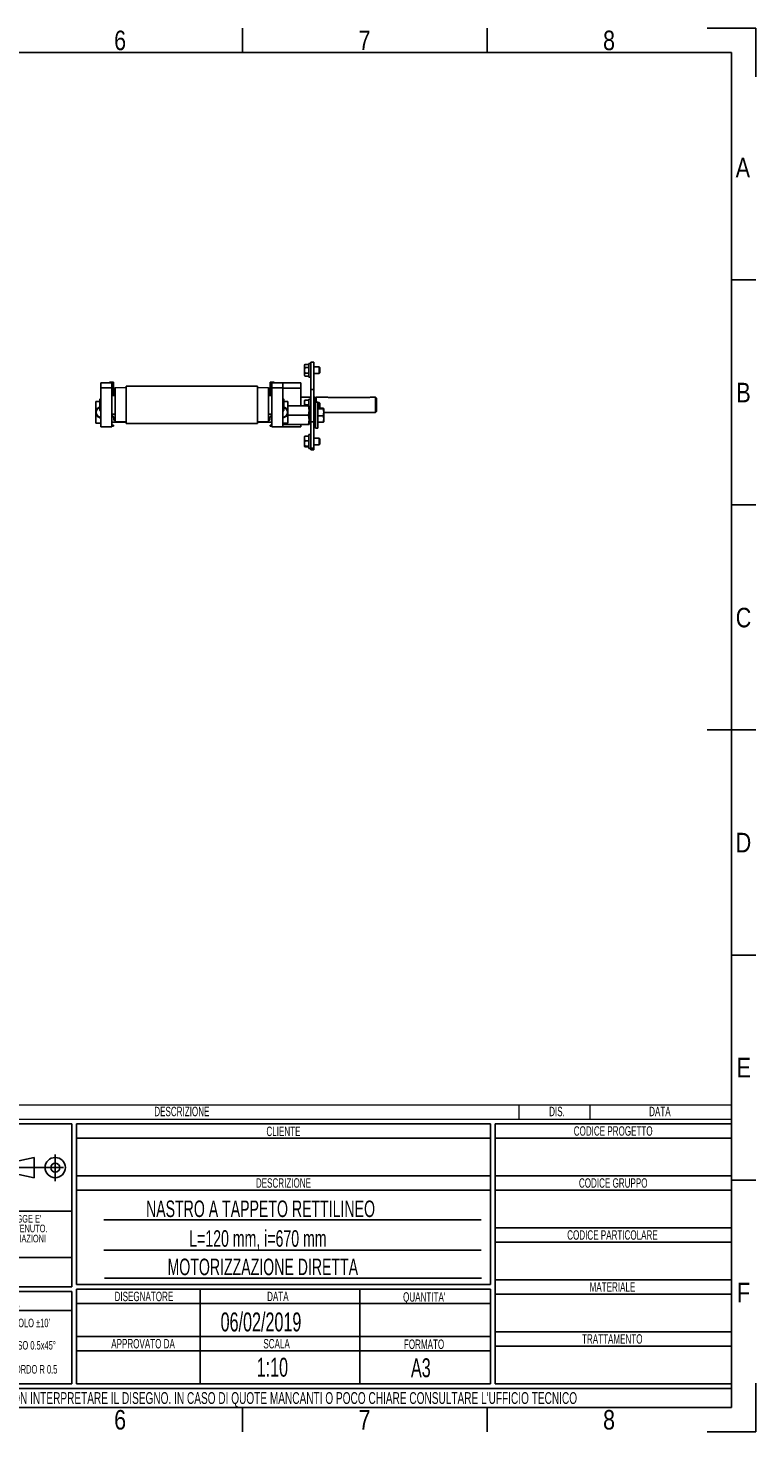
# Model space of a CAD drawing. Header units: millimetres. Extents: x 0 to 420, y 0 to 297.
# Tile 4 of 4: x 266 to 420, y 0 to 297. Entities that reach past the tile are written whole.
import ezdxf
from ezdxf.enums import TextEntityAlignment as Align

# ---------------------------------------------------------------- set-up
doc = ezdxf.new("R2010")
doc.units = ezdxf.units.MM
doc.linetypes.add('CENTERX2', pattern=[20.32, 12.7, -2.54, 2.54, -2.54])
doc.layers.add('CARTIGLIO', color=140, linetype='Continuous')
doc.styles.add('SLDTEXTSTYLE0', font='TXT', dxfattribs={"width": 0.638298})
doc.styles.add('SLDTEXTSTYLE1', font='TXT', dxfattribs={"width": 0.675})
doc.styles.add('SLDTEXTSTYLE2', font='TXT', dxfattribs={"width": 0.821468})

# ---------------------------------------------------------------- blocks, each defined once
blk = doc.blocks.new('SW_NOTE_0')
at = {"layer": 'CARTIGLIO', "color": 0, "insert": (7.53, 2.58), "char_height": 2, "attachment_point": 2, "style": 'SLDTEXTSTYLE0'}
blk.add_mtext('TRATTAMENTO', dxfattribs=at)
blk = doc.blocks.new('SW_NOTE_0_1')
at = {"layer": 'CARTIGLIO', "color": 0, "insert": (85.41, 3.22), "char_height": 2.5, "attachment_point": 2, "style": 'SLDTEXTSTYLE0'}
blk.add_mtext("ATTENZIONE: NON INTERPRETARE IL DISEGNO. IN CASO DI QUOTE MANCANTI O POCO CHIARE CONSULTARE L'UFFICIO TECNICO", dxfattribs=at)
blk = doc.blocks.new('SW_NOTE_0_2')
at = {"layer": 'CARTIGLIO', "color": 0, "insert": (3.51, 2.58), "char_height": 2, "attachment_point": 2, "style": 'SLDTEXTSTYLE0'}
blk.add_mtext('SCALA', dxfattribs=at)
blk = doc.blocks.new('SW_NOTE_0_3')
at = {"layer": 'CARTIGLIO', "color": 0, "insert": (8.67, 2.58), "char_height": 2, "attachment_point": 2, "style": 'SLDTEXTSTYLE0'}
blk.add_mtext('APPROVATO DA', dxfattribs=at)
blk = doc.blocks.new('SW_NOTE_0_4')
at = {"layer": 'CARTIGLIO', "color": 0, "insert": (5.4, 2.58), "char_height": 2, "attachment_point": 2, "style": 'SLDTEXTSTYLE0'}
blk.add_mtext('FORMATO', dxfattribs=at)
blk = doc.blocks.new('SW_NOTE_0_5')
at = {"layer": 'CARTIGLIO', "color": 0, "insert": (7.61, 2.58), "char_height": 2, "attachment_point": 2, "style": 'SLDTEXTSTYLE0'}
blk.add_mtext('DISEGNATORE', dxfattribs=at)
blk = doc.blocks.new('SW_NOTE_0_6')
at = {"layer": 'CARTIGLIO', "color": 0, "insert": (2.85, 2.58), "char_height": 2, "attachment_point": 2, "style": 'SLDTEXTSTYLE0'}
blk.add_mtext('DATA', dxfattribs=at)
blk = doc.blocks.new('SW_NOTE_0_7')
at = {"layer": 'CARTIGLIO', "color": 0, "insert": (5.56, 2.58), "char_height": 2, "attachment_point": 2, "style": 'SLDTEXTSTYLE0'}
blk.add_mtext("QUANTITA'", dxfattribs=at)
blk = doc.blocks.new('SW_NOTE_0_8')
at = {"layer": 'CARTIGLIO', "color": 0, "insert": (7.1, 2.58), "char_height": 2, "attachment_point": 2, "style": 'SLDTEXTSTYLE0'}
blk.add_mtext('DESCRIZIONE', dxfattribs=at)
blk = doc.blocks.new('SW_NOTE_0_9')
at = {"layer": 'CARTIGLIO', "color": 0, "insert": (4.23, 2.58), "char_height": 2, "attachment_point": 2, "style": 'SLDTEXTSTYLE0'}
blk.add_mtext('CLIENTE', dxfattribs=at)
blk = doc.blocks.new('SW_NOTE_0_10')
at = {"layer": 'CARTIGLIO', "color": 0, "insert": (5.69, 2.58), "char_height": 2, "attachment_point": 2, "style": 'SLDTEXTSTYLE0'}
blk.add_mtext('MATERIALE', dxfattribs=at)
blk = doc.blocks.new('SW_NOTE_0_11')
at = {"layer": 'CARTIGLIO', "color": 0, "insert": (12.15, 2.58), "char_height": 2, "attachment_point": 2, "style": 'SLDTEXTSTYLE0'}
blk.add_mtext('CODICE PARTICOLARE', dxfattribs=at)
blk = doc.blocks.new('SW_NOTE_0_12')
at = {"layer": 'CARTIGLIO', "color": 0, "insert": (9.55, 2.58), "char_height": 2, "attachment_point": 2, "style": 'SLDTEXTSTYLE0'}
blk.add_mtext('CODICE GRUPPO', dxfattribs=at)
blk = doc.blocks.new('SW_NOTE_0_13')
at = {"layer": 'CARTIGLIO', "color": 0, "insert": (10.69, 2.58), "char_height": 2, "attachment_point": 2, "style": 'SLDTEXTSTYLE0'}
blk.add_mtext('CODICE PROGETTO', dxfattribs=at)
blk = doc.blocks.new('SW_NOTE_0_14')
at = {"layer": 'CARTIGLIO', "color": 0, "insert": (6.68, 2.32), "char_height": 1.8, "attachment_point": 2, "style": 'SLDTEXTSTYLE0'}
blk.add_mtext("ANGOLO ±10'", dxfattribs=at)
blk = doc.blocks.new('SW_NOTE_0_15')
at = {"layer": 'CARTIGLIO', "color": 0, "insert": (23.94, 3.87), "char_height": 3, "attachment_point": 2, "style": 'SLDTEXTSTYLE0'}
blk.add_mtext('TOLLERANZE DI LAVORAZIONE', dxfattribs=at)
blk = doc.blocks.new('SW_NOTE_0_16')
at = {"layer": 'CARTIGLIO', "color": 0, "insert": (21.07, 5.8), "char_height": 4.5, "attachment_point": 2, "style": 'SLDTEXTSTYLE1'}
blk.add_mtext('CONFIDENZIALE', dxfattribs=at)
blk = doc.blocks.new('SW_NOTE_0_17')
at = {"layer": 'CARTIGLIO', "color": 0, "insert": (28.04, 2.06), "char_height": 1.6, "attachment_point": 2, "style": 'SLDTEXTSTYLE0'}
blk.add_mtext('DISEGNO ESEGUITO CON CAD NON SONO AMMESSE VARIAZIONI', dxfattribs=at)
blk = doc.blocks.new('SW_NOTE_0_18')
at = {"layer": 'CARTIGLIO', "color": 0, "insert": (27.34, 2.06), "char_height": 1.6, "attachment_point": 2, "style": 'SLDTEXTSTYLE0'}
blk.add_mtext('VIETATO RIPRODURRE O COMUNICARNE A TERZI IL CONTENUTO.', dxfattribs=at)
blk = doc.blocks.new('SW_NOTE_0_19')
at = {"layer": 'CARTIGLIO', "color": 0, "insert": (7.59, 2.32), "char_height": 1.8, "attachment_point": 2, "style": 'SLDTEXTSTYLE0'}
blk.add_mtext('SMUSSO 0.5x45°', dxfattribs=at)
blk = doc.blocks.new('SW_NOTE_0_20')
at = {"layer": 'CARTIGLIO', "color": 0, "insert": (10.4, 2.06), "char_height": 1.6, "attachment_point": 2, "style": 'SLDTEXTSTYLE0'}
blk.add_mtext('O MODIFICHE MANUALI.', dxfattribs=at)
blk = doc.blocks.new('SW_NOTE_0_21')
at = {"layer": 'CARTIGLIO', "color": 0, "char_height": 1.6, "attachment_point": 2, "style": 'SLDTEXTSTYLE0'}
for s, insert in [("DISEGNO DI PROPRIETA'", (10.28, 2.06)), ('ALUSIC srl', (25.45, 2.06)), (". A TERMINI DI LEGGE E'", (39.41, 2.06))]:
    blk.add_mtext(s, dxfattribs=dict(at, insert=insert))
blk = doc.blocks.new('SW_NOTE_0_22')
at = {"layer": 'CARTIGLIO', "color": 0, "insert": (8.57, 2.32), "char_height": 1.8, "attachment_point": 2, "style": 'SLDTEXTSTYLE0'}
blk.add_mtext('RACCORDO R 0.5', dxfattribs=at)
blk = doc.blocks.new('SW_NOTE_0_23')
at = {"layer": 'CARTIGLIO', "color": 0, "insert": (18.3, 2.58), "char_height": 2, "attachment_point": 2, "style": 'SLDTEXTSTYLE0'}
blk.add_mtext('PER LAVORAZIONI MECCANICHE', dxfattribs=at)
blk = doc.blocks.new('SW_NOTE_0_24')
at = {"layer": 'CARTIGLIO', "color": 0, "insert": (15.68, 4.51), "char_height": 3.5, "attachment_point": 2, "style": 'SLDTEXTSTYLE0'}
blk.add_mtext('UNI-ISO 2768 mH', dxfattribs=at)
blk = doc.blocks.new('SW_NOTE_0_25')
at = {"layer": 'CARTIGLIO', "color": 0, "insert": (13.86, 2.58), "char_height": 2, "attachment_point": 2, "style": 'SLDTEXTSTYLE0'}
blk.add_mtext('PER PROFILI IN ALLUMINIO', dxfattribs=at)
blk = doc.blocks.new('SW_NOTE_0_26')
at = {"layer": 'CARTIGLIO', "color": 0, "insert": (14.06, 4.51), "char_height": 3.5, "attachment_point": 2, "style": 'SLDTEXTSTYLE0'}
blk.add_mtext('UNI-EN 12020-2', dxfattribs=at)
blk = doc.blocks.new('SW_NOTE_0_27')
at = {"layer": 'CARTIGLIO', "color": 0, "insert": (2.34, 2.58), "char_height": 2, "attachment_point": 2, "style": 'SLDTEXTSTYLE0'}
blk.add_mtext('REV.', dxfattribs=at)
blk = doc.blocks.new('SW_NOTE_0_28')
at = {"layer": 'CARTIGLIO', "color": 0, "insert": (2.85, 2.58), "char_height": 2, "attachment_point": 2, "style": 'SLDTEXTSTYLE0'}
blk.add_mtext('DATA', dxfattribs=at)
blk = doc.blocks.new('SW_NOTE_0_29')
at = {"layer": 'CARTIGLIO', "color": 0, "insert": (7.1, 2.58), "char_height": 2, "attachment_point": 2, "style": 'SLDTEXTSTYLE0'}
blk.add_mtext('DESCRIZIONE', dxfattribs=at)
blk = doc.blocks.new('SW_NOTE_0_30')
at = {"layer": 'CARTIGLIO', "color": 0, "insert": (1.97, 2.58), "char_height": 2, "attachment_point": 2, "style": 'SLDTEXTSTYLE0'}
blk.add_mtext('DIS.', dxfattribs=at)
blk = doc.blocks.new('Cartiglio ALUSIC')
at = {"layer": 'CARTIGLIO'}
h = blk.add_hatch(color=256, dxfattribs=at)
h.paths.add_polyline_path([(113.97, 150), (113.97, 131.5), (158.97, 131.5), (158.97, 150)], flags=0)
h.paths.add_polyline_path([(114.47, 132), (114.47, 149.5), (158.47, 149.5), (158.47, 132)], flags=0)
h = blk.add_hatch(color=256, dxfattribs=at)
h.paths.add_polyline_path([(118.29, 138.11), (118.76, 139.32), (121.93, 139.32), (122.4, 138.11), (124.75, 138.11), (121.78, 145.79), (118.91, 145.79), (115.94, 138.11)], flags=0)
h.paths.add_polyline_path([(119.4, 140.72), (120.17, 143.45), (120.52, 143.45), (121.3, 140.72)], flags=0)
for points in [[(128.02, 145.8), (125.55, 145.8), (125.55, 135.27), (154.64, 135.27), (154.64, 136.36), (128.02, 136.36)], [(144.21, 145.93), (144.21, 144.32), (146.7, 144.32), (146.7, 145.93)], [(146.78, 143.68), (144.21, 143.68), (144.21, 138.11), (146.78, 138.11)]]:
    blk.add_hatch(color=256, dxfattribs=at).paths.add_polyline_path(points, flags=0)
h = blk.add_hatch(color=256, dxfattribs=at)
edge = h.paths.add_edge_path(flags=0)
edge.add_arc((155.79, 144.45), 1.48, 0, 360)
edge = h.paths.add_edge_path(flags=0)
edge.add_arc((155.79, 144.45), 1.21, 0, 360)
h = blk.add_hatch(color=256, dxfattribs=at)
edge = h.paths.add_edge_path(flags=0)
edge.add_arc((132.56, 140.62), 0.872, 180, 360, ccw=False)
edge.add_line((131.69, 140.62), (131.69, 143.68))
edge.add_line((131.69, 143.68), (129.22, 143.68))
edge.add_line((129.22, 143.68), (129.22, 140.26))
edge.add_arc((131.38, 140.26), 2.16, 180, 321.9681)
edge.add_arc((133.24, 138.81), 0.195, 0, 141.9681, ccw=False)
edge.add_line((133.43, 138.81), (133.43, 138.11))
edge.add_line((133.43, 138.11), (135.91, 138.11))
edge.add_line((135.91, 138.11), (135.91, 143.68))
edge.add_line((135.91, 143.68), (133.43, 143.68))
edge.add_line((133.43, 143.68), (133.43, 140.62))
h = blk.add_hatch(color=256, dxfattribs=at)
edge = h.paths.add_edge_path(flags=0)
edge.add_line((139.72, 138.09), (140.96, 138.23))
edge.add_arc((140.63, 140.92), 2.71, 277.1406, 311.0032)
edge.add_arc((141.75, 139.85), 1.18, 303.7868, 347.8981)
edge.add_arc((141.06, 140.15), 1.92, 343.6935, 381.4194)
edge.add_arc((140.92, 138.85), 2.77, 46.0027, 81.251)
edge.add_arc((133.16, 99.55), 42.83, 78.993, 81.0187)
edge.add_arc((140.09, 143.51), 1.67, 238.7771, 261.7447, ccw=False)
edge.add_arc((139.51, 142.35), 0.399, 114.6401, 223.1866, ccw=False)
edge.add_arc((139.93, 141.47), 1.37, 90.5166, 115.1534, ccw=False)
edge.add_arc((139.98, 141.86), 0.987, 50.6949, 93.6086, ccw=False)
edge.add_arc((140.27, 142.23), 0.52, 14.5476, 49.4199, ccw=False)
edge.add_line((140.77, 142.36), (142.76, 142.36))
edge.add_arc((141.35, 142.22), 1.42, 5.6453, 71.3834)
edge.add_arc((140.09, 138.64), 5.21, 70.8044, 90.8666)
edge.add_arc((139.69, 140.02), 3.85, 85.1504, 119.912)
edge.add_arc((138.76, 141.88), 1.77, 123.9309, 174.9915)
edge.add_arc((138.01, 141.92), 1.02, 173.5516, 249.3813)
edge.add_arc((139.45, 143.89), 3.43, 238.332, 269.1908)
edge.add_arc((139.57, 138.31), 2.15, 64.998, 94.4589, ccw=False)
edge.add_arc((140.36, 139.88), 0.399, -35.5861, 72.1141, ccw=False)
edge.add_arc((139.99, 139.94), 0.751, 245.2011, 337.2994, ccw=False)
edge.add_arc((139.93, 140.02), 0.802, 192.5592, 250.8524, ccw=False)
edge.add_line((139.15, 139.84), (136.77, 139.84))
edge.add_arc((138.87, 140.4), 2.17, 194.9824, 258.3364)
edge.add_line((138.43, 138.28), (139.72, 138.09))
h = blk.add_hatch(color=256, dxfattribs=at)
edge = h.paths.add_edge_path(flags=0)
edge.add_arc((151.14, 140.56), 1.1, 191.159, 269.9285, ccw=False)
edge.add_arc((152.29, 141.07), 2.34, 162.1599, 197.8401, ccw=False)
edge.add_arc((151.14, 141.57), 1.1, 90.0715, 168.841, ccw=False)
edge.add_arc((151.25, 141.82), 0.857, 2.5667, 97.2529, ccw=False)
edge.add_line((152.11, 141.85), (154.48, 141.85))
edge.add_arc((152.42, 141.61), 2.08, 6.8333, 81.0004)
edge.add_arc((151.34, 138.69), 5.16, 74.1518, 91.3198)
edge.add_arc((150.87, 140.44), 3.43, 84.2597, 140.8313)
edge.add_arc((150.57, 141.07), 2.82, 146.8823, 213.1177)
edge.add_arc((150.87, 141.7), 3.43, 219.1687, 275.7403)
edge.add_arc((151.34, 143.44), 5.16, 268.6802, 285.8482)
edge.add_arc((152.42, 140.53), 2.08, 278.9996, 353.1667)
edge.add_line((154.48, 140.28), (152.11, 140.28))
edge.add_arc((151.25, 140.32), 0.857, 262.7471, 357.4333, ccw=False)
h = blk.add_hatch(color=256, dxfattribs=at)
edge = h.paths.add_edge_path(flags=0)
edge.add_arc((155.89, 144.87), 0.372, 277.1406, 450)
edge.add_line((155.89, 145.24), (155.45, 145.24))
edge.add_line((155.45, 145.24), (155.45, 143.69))
edge.add_line((155.45, 143.69), (155.61, 143.69))
edge.add_line((155.61, 143.69), (155.61, 144.5))
edge.add_line((155.61, 144.5), (155.76, 144.5))
edge.add_line((155.76, 144.5), (156.17, 143.69))
edge.add_line((156.17, 143.69), (156.35, 143.69))
edge.add_line((156.35, 143.69), (155.94, 144.5))
edge = h.paths.add_edge_path(flags=0)
edge.add_line((155.61, 145.08), (155.89, 145.08))
edge.add_arc((155.89, 144.87), 0.217, -90, 90, ccw=False)
edge.add_line((155.89, 144.65), (155.61, 144.65))
edge.add_line((155.61, 144.65), (155.61, 145.08))
at = {"color": 161, "linetype": 'Continuous', "lineweight": 18}
for p, q in [((113.97, 151), (113.97, 154)), ((113.97, 154), (313.62, 154)), ((125.97, 154), (125.97, 151)), ((268.62, 154), (268.62, 151)), ((283.62, 154), (283.62, 151)), ((313.62, 151), (313.62, 154)), ((113.97, 151), (313.62, 151))]:
    blk.add_line(p, q, dxfattribs=at)
at = {"layer": 'CARTIGLIO'}
for p, q in [((113.97, 150), (113.97, 131.5)), ((113.97, 150), (113.97, 95)), ((173.97, 150), (113.97, 150)), ((158.97, 150), (113.97, 150)), ((113.97, 150), (113.97, 131.5)), ((113.97, 150), (113.97, 115.55)), ((114.47, 132), (114.47, 149.5)), ((114.47, 149.5), (114.47, 132)), ((114.47, 149.5), (158.47, 149.5)), ((158.47, 149.5), (114.47, 149.5)), ((158.47, 149.5), (158.47, 132)), ((158.47, 132), (158.47, 149.5)), ((158.97, 131.5), (158.97, 150)), ((158.97, 150), (158.97, 131.5)), ((173.97, 115.55), (173.97, 150)), ((262.62, 150), (174.97, 150)), ((174.97, 150), (174.97, 116)), ((262.62, 116), (262.62, 150)), ((313.62, 150), (263.62, 150)), ((263.62, 150), (263.62, 95)), ((313.62, 95), (313.62, 150)), ((118.91, 145.79), (115.94, 138.11)), ((115.94, 138.11), (118.91, 145.79)), ((121.78, 145.79), (118.91, 145.79)), ((118.91, 145.79), (121.78, 145.79)), ((124.75, 138.11), (121.78, 145.79)), ((124.75, 138.11), (121.78, 145.79)), ((128.02, 145.8), (125.55, 145.8)), ((125.55, 145.8), (125.55, 135.27)), ((128.02, 145.8), (125.55, 145.8)), ((125.55, 145.8), (125.55, 135.27)), ((128.02, 136.36), (128.02, 145.8)), ((128.02, 136.36), (128.02, 145.8)), ((146.7, 145.93), (144.21, 145.93)), ((144.21, 145.93), (144.21, 144.32)), ((144.21, 144.32), (144.21, 145.93)), ((144.21, 145.93), (146.7, 145.93)), ((146.7, 145.93), (146.7, 144.32)), ((146.7, 144.32), (146.7, 145.93)), ((174.97, 147), (262.62, 147)), ((263.62, 147), (313.62, 147)), ((119.4, 140.72), (120.17, 143.45)), ((120.17, 143.45), (119.4, 140.72)), ((120.17, 143.45), (120.52, 143.45)), ((120.17, 143.45), (120.52, 143.45)), ((120.52, 143.45), (121.3, 140.72)), ((120.52, 143.45), (121.3, 140.72)), ((129.22, 143.68), (129.22, 140.26)), ((131.69, 143.68), (129.22, 143.68)), ((131.69, 143.68), (129.22, 143.68)), ((129.22, 143.68), (129.22, 140.26)), ((131.69, 140.62), (131.69, 143.68)), ((131.69, 143.68), (131.69, 140.62)), ((135.91, 143.68), (133.43, 143.68)), ((133.43, 143.68), (133.43, 140.62)), ((133.43, 143.68), (133.43, 140.62)), ((135.91, 143.68), (133.43, 143.68)), ((135.91, 143.68), (135.91, 138.11)), ((135.91, 138.11), (135.91, 143.68)), ((144.21, 144.32), (146.7, 144.32)), ((146.7, 144.32), (144.21, 144.32)), ((146.78, 143.68), (144.21, 143.68)), ((144.21, 143.68), (144.21, 138.11)), ((144.21, 143.68), (146.78, 143.68)), ((144.21, 138.11), (144.21, 143.68)), ((146.78, 138.11), (146.78, 143.68)), ((146.78, 143.68), (146.78, 138.11)), ((155.45, 143.69), (155.45, 145.24)), ((155.45, 143.69), (155.45, 145.24)), ((155.45, 145.24), (155.89, 145.24)), ((155.45, 145.24), (155.89, 145.24)), ((155.45, 143.69), (155.61, 143.69)), ((155.61, 143.69), (155.45, 143.69)), ((155.61, 145.08), (155.89, 145.08)), ((155.61, 144.65), (155.61, 145.08)), ((155.61, 144.65), (155.61, 145.08)), ((155.61, 145.08), (155.89, 145.08)), ((155.61, 144.65), (155.89, 144.65)), ((155.89, 144.65), (155.61, 144.65)), ((155.61, 144.5), (155.61, 143.69)), ((155.61, 143.69), (155.61, 144.5)), ((155.76, 144.5), (155.61, 144.5)), ((155.61, 144.5), (155.76, 144.5)), ((156.17, 143.69), (155.76, 144.5)), ((155.76, 144.5), (156.17, 143.69)), ((155.94, 144.5), (156.35, 143.69)), ((155.94, 144.5), (156.35, 143.69)), ((156.17, 143.69), (156.35, 143.69)), ((156.35, 143.69), (156.17, 143.69)), ((160.56, 141.71), (166.06, 142.89)), ((166.06, 142.89), (166.06, 138.61)), ((121.3, 140.72), (119.4, 140.72)), ((119.4, 140.72), (121.3, 140.72)), ((139.15, 139.84), (136.77, 139.84)), ((139.15, 139.84), (136.77, 139.84)), ((140.77, 142.36), (142.76, 142.36)), ((142.76, 142.36), (140.77, 142.36)), ((152.11, 141.85), (154.48, 141.85)), ((152.11, 141.85), (154.48, 141.85)), ((154.48, 140.28), (152.11, 140.28)), ((152.11, 140.28), (154.48, 140.28)), ((160.56, 141.71), (160.56, 139.79)), ((160.56, 139.79), (166.06, 138.61)), ((115.94, 138.11), (118.29, 138.11)), ((115.94, 138.11), (118.29, 138.11)), ((118.29, 138.11), (118.76, 139.32)), ((118.29, 138.11), (118.76, 139.32)), ((118.76, 139.32), (121.93, 139.32)), ((118.76, 139.32), (121.93, 139.32)), ((122.4, 138.11), (121.93, 139.32)), ((121.93, 139.32), (122.4, 138.11)), ((122.4, 138.11), (124.75, 138.11)), ((122.4, 138.11), (124.75, 138.11)), ((133.43, 138.81), (133.43, 138.11)), ((133.43, 138.81), (133.43, 138.11)), ((133.43, 138.11), (135.91, 138.11)), ((135.91, 138.11), (133.43, 138.11)), ((138.43, 138.28), (139.72, 138.09)), ((138.43, 138.28), (139.72, 138.09)), ((139.72, 138.09), (140.96, 138.23)), ((139.72, 138.09), (140.96, 138.23)), ((144.21, 138.11), (146.78, 138.11)), ((146.78, 138.11), (144.21, 138.11)), ((174.97, 139), (262.62, 139)), ((263.62, 139), (313.62, 139)), ((125.55, 135.27), (154.64, 135.27)), ((125.55, 135.27), (154.64, 135.27)), ((154.64, 136.36), (128.02, 136.36)), ((154.64, 136.36), (128.02, 136.36)), ((154.64, 135.27), (154.64, 136.36)), ((154.64, 135.27), (154.64, 136.36)), ((174.97, 136), (262.62, 136)), ((263.62, 136), (313.62, 136)), ((113.97, 131.5), (158.97, 131.5)), ((113.97, 131.5), (173.97, 131.5)), ((158.47, 132), (114.47, 132)), ((114.47, 132), (158.47, 132)), ((260.62, 129.67), (180.8, 129.67)), ((263.62, 128), (313.62, 128)), ((263.62, 125), (313.62, 125)), ((180.8, 123.31), (260.62, 123.31)), ((173.97, 121.76), (113.97, 121.76)), ((174.97, 116), (262.62, 116)), ((180.92, 117.32), (260.74, 117.32)), ((263.62, 117), (313.62, 117)), ((173.97, 115.55), (113.97, 115.55)), ((113.97, 114.55), (173.97, 114.55)), ((113.97, 114.55), (113.97, 95)), ((173.97, 95), (173.97, 114.55)), ((174.97, 115), (262.62, 115)), ((174.97, 95), (174.97, 115)), ((201.14, 115), (201.14, 95)), ((234.97, 115), (234.97, 95)), ((262.62, 115), (262.62, 95)), ((263.62, 114), (313.62, 114)), ((173.96, 110.49), (113.96, 110.49)), ((154.98, 95), (154.98, 110.49)), ((174.97, 112), (262.62, 112)), ((113.97, 107.67), (154.98, 107.67)), ((174.97, 105), (262.62, 105)), ((263.62, 106), (313.62, 106)), ((154.98, 102.74), (113.97, 102.74)), ((174.97, 102), (262.62, 102)), ((263.62, 103), (313.62, 103)), ((113.99, 99.96), (154.99, 99.96)), ((113.97, 95), (173.97, 95)), ((313.62, 94), (113.97, 94)), ((113.97, 94), (113.97, 90)), ((262.62, 95), (174.97, 95)), ((263.62, 95), (313.62, 95)), ((313.62, 90), (313.62, 94)), ((113.97, 90), (313.62, 90))]:
    blk.add_line(p, q, dxfattribs=at)
at = {"layer": 'CARTIGLIO', "linetype": 'CENTERX2'}
for p, q in [((170.49, 143.5), (170.49, 137.84)), ((159.56, 140.75), (173.38, 140.75))]:
    blk.add_line(p, q, dxfattribs=at)
at = {"layer": 'CARTIGLIO', "linetype": 'Continuous'}
blk.add_line((113.97, 90), (313.62, 90), dxfattribs=at)
at = {"layer": 'CARTIGLIO'}
for centre, radius in [((155.79, 144.45), 1.48), ((155.79, 144.45), 1.48), ((155.79, 144.45), 1.21), ((155.79, 144.45), 1.21), ((170.49, 140.75), 2.14), ((170.49, 140.75), 0.957)]:
    blk.add_circle(centre, radius, dxfattribs=at)
for centre, radius, start, end in [((138.76, 141.88), 1.77, 123.9309, 174.9915), ((138.76, 141.88), 1.77, 123.9309, 174.9915), ((139.69, 140.02), 3.85, 85.1504, 119.912), ((139.69, 140.02), 3.85, 85.1504, 119.912), ((139.51, 142.35), 0.399, 114.6401, 223.1866), ((139.51, 142.35), 0.399, 114.6401, 223.1866), ((139.93, 141.47), 1.37, 90.5166, 115.1534), ((139.93, 141.47), 1.37, 90.5166, 115.1534), ((139.98, 141.86), 0.987, 50.6949, 93.6086), ((139.98, 141.86), 0.987, 50.6949, 93.6086), ((140.09, 138.64), 5.21, 70.8044, 90.8666), ((140.09, 138.64), 5.21, 70.8044, 90.8666), ((140.27, 142.23), 0.52, 14.5476, 49.4199), ((140.27, 142.23), 0.52, 14.5476, 49.4199), ((141.35, 142.22), 1.42, 5.6453, 71.3834), ((141.35, 142.22), 1.42, 5.6453, 71.3834), ((150.57, 141.07), 2.82, 146.8823, 213.1177), ((150.57, 141.07), 2.82, 146.8823, 213.1177), ((150.87, 140.44), 3.43, 84.2597, 140.8313), ((150.87, 140.44), 3.43, 84.2597, 140.8313), ((151.14, 141.57), 1.1, 90.0715, 168.841), ((151.14, 141.57), 1.1, 90.0715, 168.841), ((151.25, 141.82), 0.857, 2.5667, 97.2529), ((151.25, 141.82), 0.857, 2.5667, 97.2529), ((151.34, 138.69), 5.16, 74.1518, 91.3198), ((151.34, 138.69), 5.16, 74.1518, 91.3198), ((152.42, 141.61), 2.08, 6.8333, 81.0004), ((152.42, 141.61), 2.08, 6.8333, 81.0004), ((155.89, 144.87), 0.372, 277.1406, 90), ((155.89, 144.87), 0.372, 277.1406, 90), ((155.89, 144.87), 0.217, 270, 90), ((155.89, 144.87), 0.217, 270, 90), ((131.38, 140.26), 2.16, 180, 321.9681), ((131.38, 140.26), 2.16, 180, 321.9681), ((132.56, 140.62), 0.872, 180, 0), ((132.56, 140.62), 0.872, 180, 0), ((138.87, 140.4), 2.17, 194.9824, 258.3364), ((138.87, 140.4), 2.17, 194.9824, 258.3364), ((138.01, 141.92), 1.02, 173.5516, 249.3813), ((138.01, 141.92), 1.02, 173.5516, 249.3813), ((139.45, 143.89), 3.43, 238.332, 269.1908), ((139.45, 143.89), 3.43, 238.332, 269.1908), ((139.93, 140.02), 0.802, 192.5592, 250.8524), ((139.93, 140.02), 0.802, 192.5592, 250.8524), ((140.09, 143.51), 1.67, 238.7771, 261.7447), ((140.09, 143.51), 1.67, 238.7771, 261.7447), ((139.57, 138.31), 2.15, 64.998, 94.4589), ((139.57, 138.31), 2.15, 64.998, 94.4589), ((139.99, 139.94), 0.751, 245.2011, 337.2994), ((139.99, 139.94), 0.751, 245.2011, 337.2994), ((133.16, 99.55), 42.83, 78.993, 81.0187), ((133.16, 99.55), 42.83, 78.993, 81.0187), ((140.36, 139.88), 0.399, 324.4139, 72.1141), ((140.36, 139.88), 0.399, 324.4139, 72.1141), ((140.92, 138.85), 2.77, 46.0027, 81.251), ((140.92, 138.85), 2.77, 46.0027, 81.251), ((141.75, 139.85), 1.18, 303.7868, 347.8981), ((141.75, 139.85), 1.18, 303.7868, 347.8981), ((141.06, 140.15), 1.92, 343.6935, 21.4194), ((141.06, 140.15), 1.92, 343.6935, 21.4194), ((152.29, 141.07), 2.34, 162.1599, 197.8401), ((152.29, 141.07), 2.34, 162.1599, 197.8401), ((151.14, 140.56), 1.1, 191.159, 269.9285), ((151.14, 140.56), 1.1, 191.159, 269.9285), ((151.25, 140.32), 0.857, 262.7471, 357.4333), ((151.25, 140.32), 0.857, 262.7471, 357.4333), ((152.42, 140.53), 2.08, 278.9996, 353.1667), ((152.42, 140.53), 2.08, 278.9996, 353.1667), ((133.24, 138.81), 0.195, 0, 141.9681), ((133.24, 138.81), 0.195, 0, 141.9681), ((140.63, 140.92), 2.71, 277.1406, 311.0032), ((140.63, 140.92), 2.71, 277.1406, 311.0032), ((150.87, 141.7), 3.43, 219.1687, 275.7403), ((150.87, 141.7), 3.43, 219.1687, 275.7403), ((151.34, 143.44), 5.16, 268.6802, 285.8482), ((151.34, 143.44), 5.16, 268.6802, 285.8482)]:
    blk.add_arc(centre, radius, start, end, dxfattribs=at)
at = {"layer": 'CARTIGLIO', "color": 140}
for name, p in [('SW_NOTE_0_27', (117.57, 151.04)), ('SW_NOTE_0_29', (190.19, 151.04)), ('SW_NOTE_0_30', (274.72, 151.04)), ('SW_NOTE_0_28', (295.62, 151.04)), ('SW_NOTE_0_9', (214.56, 146.84)), ('SW_NOTE_0_13', (277.89, 146.91)), ('SW_NOTE_0_8', (211.69, 135.91)), ('SW_NOTE_0_12', (279.04, 135.91)), ('SW_NOTE_0_21', (118.97, 128.66)), ('SW_NOTE_0_18', (116.35, 126.61)), ('SW_NOTE_0_17', (115.64, 124.47)), ('SW_NOTE_0_11', (276.28, 124.91)), ('SW_NOTE_0_20', (133.39, 122.19)), ('SW_NOTE_0_16', (122.24, 115.47)), ('SW_NOTE_0_10', (282.74, 113.91)), ('SW_NOTE_0_15', (119.54, 110.32)), ('SW_NOTE_0_5', (181.65, 111.91)), ('SW_NOTE_0_6', (214.76, 111.91)), ('SW_NOTE_0_7', (243.03, 111.8)), ('SW_NOTE_0_23', (117.6, 107.65)), ('SW_NOTE_0_24', (118.75, 102.6)), ('SW_NOTE_0_14', (157.6, 106.46)), ('SW_NOTE_0_19', (156.67, 101.73)), ('SW_NOTE_0_3', (180.41, 101.91)), ('SW_NOTE_0_2', (213.83, 101.91)), ('SW_NOTE_0_4', (243.15, 101.8)), ('SW_NOTE_0', (280.86, 102.91)), ('SW_NOTE_0_25', (121.86, 99.9)), ('SW_NOTE_0_26', (120.29, 94.79)), ('SW_NOTE_0_22', (155.63, 96.65)), ('SW_NOTE_0_1', (127.63, 90.02))]:
    blk.add_blockref(name, p, dxfattribs=at)
at = {"layer": 'CARTIGLIO', "color": 140, "style": 'SLDTEXTSTYLE0', "width": 0.638298}
for tag, height, p in [('AUTOATTR1', 3.5, (223.45, 133.7)), ('AUTOATTR2', 3.5, (221.77, 127.42)), ('AUTOATTR11', 3.5, (222.86, 121.41)), ('AUTOATTR8', 4, (219.24, 110)), ('AUTOATTR9', 4, (218.12, 100.42)), ('AUTOATTR0', 4, (249.03, 100.31))]:
    blk.add_attdef(tag, text='', height=height, dxfattribs=at).set_placement(p, align=Align.TOP_CENTER)
at = {"layer": 'CARTIGLIO', "color": 140}
for tag in ['AUTOATTR13', 'AUTOATTR12', 'AUTOATTR10', 'AUTOATTR7', 'AUTOATTR6', 'AUTOATTR5', 'AUTOATTR4', 'AUTOATTR3']:
    blk.add_attdef(tag, (0, 0), '', height=4, dxfattribs=at)

msp = doc.modelspace()

# ---------------------------------------------------------------- linework, layer by layer
at = {"color": 7, "linetype": 'Continuous', "lineweight": 25}
for p, q in [((324.5227, 225.823), (324.4704, 225.6792)), ((324.526, 225.8218), (324.5307, 225.8441)), ((324.5307, 225.8441), (325.398, 225.8441)), ((325.769, 226.0583), (325.398, 226.0583)), ((325.398, 226.0583), (325.398, 223.1596)), ((326.4647, 226.3482), (325.769, 226.3482)), ((325.769, 226.3482), (325.769, 220.5507)), ((326.4647, 226.3482), (326.4647, 220.5507)), ((324.4704, 225.517), (324.4704, 225.6792)), ((324.4704, 224.5724), (324.4704, 225.517)), ((324.5307, 225.19), (324.4704, 224.5724)), ((324.4704, 224.5724), (324.5307, 223.9548)), ((324.4704, 223.6643), (324.4704, 224.5724)), ((324.5307, 223.9548), (324.4704, 223.6643)), ((324.4704, 223.6643), (324.5307, 223.3738)), ((324.4704, 223.5386), (324.4704, 223.6643)), ((324.4704, 223.5386), (324.5227, 223.3949)), ((324.5307, 225.19), (325.398, 225.19)), ((324.5307, 223.9548), (325.398, 223.9548)), ((324.5307, 223.3738), (325.398, 223.3738)), ((325.398, 223.1596), (325.769, 223.1596)), ((327.5778, 225.3046), (326.4647, 225.3046)), ((326.4647, 223.9132), (327.5778, 223.9132)), ((327.717, 225.1655), (327.5778, 225.3046)), ((327.5778, 225.1992), (327.5778, 225.3046)), ((327.5778, 223.9132), (327.5778, 225.1992)), ((327.5778, 223.9132), (327.717, 224.0524)), ((327.717, 225.1655), (327.717, 225.0811)), ((327.717, 225.0811), (327.717, 224.0524)), ((281.3607, 221.9421), (283.6796, 221.9421)), ((281.3607, 220.888), (281.3607, 221.9421)), ((283.6796, 220.888), (281.3607, 220.888)), ((281.3607, 220.888), (281.3607, 212.6662)), ((284.0275, 222.0581), (283.3318, 222.0581)), ((283.6796, 221.9421), (283.6796, 220.888)), ((283.6796, 221.0145), (284.0275, 221.0145)), ((283.6796, 220.888), (283.6796, 212.6662)), ((283.6796, 220.7826), (284.3753, 220.7826)), ((284.3753, 220.4348), (283.6796, 220.4348)), ((284.0275, 221.0145), (284.0275, 222.0581)), ((284.0275, 219.2753), (284.0275, 220.4348)), ((286.6943, 220.9317), (284.3753, 220.8986)), ((284.3753, 217.3042), (284.3753, 220.8986)), ((314.522, 221.2464), (286.6943, 221.2464)), ((286.6943, 221.2464), (286.6943, 213.3619)), ((314.522, 221.2464), (314.522, 213.3619)), ((316.841, 220.8986), (314.522, 220.9317)), ((316.841, 217.3042), (316.841, 220.8986)), ((316.841, 220.7826), (317.5367, 220.7826)), ((317.5367, 220.4348), (316.841, 220.4348)), ((317.1888, 221.0145), (317.1888, 222.0581)), ((317.1888, 222.0581), (317.8845, 222.0581)), ((317.5367, 221.0145), (317.1888, 221.0145)), ((317.1888, 219.2753), (317.1888, 220.4348)), ((319.8556, 221.9421), (317.5367, 221.9421)), ((317.5367, 221.9421), (317.5367, 220.888)), ((317.5367, 220.888), (317.5367, 212.6662)), ((317.5367, 220.888), (319.8556, 220.888)), ((319.8556, 220.888), (319.8556, 221.9421)), ((319.8556, 221.9421), (323.6819, 221.9421)), ((319.8556, 220.888), (319.8556, 212.6662)), ((323.6819, 220.7826), (319.8556, 220.7826)), ((323.6819, 221.9421), (323.6819, 220.7826)), ((323.6819, 217.0723), (323.6819, 220.7826)), ((326.4647, 220.5507), (325.769, 220.5507)), ((325.769, 220.5507), (325.769, 213.7043)), ((326.4647, 220.5507), (326.4647, 213.7043)), ((280.3171, 216.4141), (280.3171, 218.023)), ((280.3171, 218.023), (281.1288, 218.023)), ((281.3607, 218.6956), (281.1288, 218.4637)), ((281.1288, 217.3042), (281.1288, 218.4637)), ((281.1288, 216.1447), (281.1288, 217.3042)), ((284.3753, 219.2753), (283.6796, 219.2753)), ((284.3753, 219.6231), (284.0275, 219.6231)), ((284.3753, 213.7098), (284.3753, 217.3042)), ((317.1888, 219.3912), (316.841, 219.3912)), ((317.5367, 219.2753), (316.841, 219.2753)), ((316.841, 213.7098), (316.841, 217.3042)), ((320.0875, 218.4637), (319.8556, 218.6956)), ((320.0875, 218.4637), (320.0875, 216.1447)), ((320.0875, 218.023), (320.8992, 218.023)), ((320.8992, 218.023), (320.8992, 216.4141)), ((320.8992, 217.0723), (325.3102, 217.0723)), ((325.769, 218.9274), (323.6819, 218.9274)), ((324.4704, 218.1207), (324.5307, 218.245)), ((324.4704, 217.7829), (324.4704, 218.1407)), ((324.4704, 217.0723), (324.4704, 217.7829)), ((324.5307, 217.3209), (324.5051, 217.0723)), ((324.5307, 218.245), (325.398, 218.245)), ((324.5307, 217.3209), (325.398, 217.3209)), ((325.3102, 217.0723), (325.4212, 216.0867)), ((325.769, 218.5216), (325.398, 218.5216)), ((325.398, 218.5216), (325.398, 217.071)), ((325.4212, 217.0723), (325.4212, 216.0867)), ((326.6734, 218.9274), (326.4647, 218.9274)), ((326.8126, 217.768), (326.4647, 217.768)), ((326.6734, 217.768), (326.6734, 218.9274)), ((326.9285, 218.8579), (326.6734, 218.8579)), ((327.2764, 217.8839), (326.8126, 217.8839)), ((326.8126, 217.8839), (326.8126, 212.3184)), ((329.2537, 218.9274), (326.9285, 218.9274)), ((326.9285, 217.8839), (326.9285, 218.9274)), ((327.2764, 217.8839), (327.2764, 212.3184)), ((327.5778, 217.768), (327.2764, 217.768)), ((327.717, 217.6288), (327.5778, 217.768)), ((327.5778, 217.5342), (327.5778, 217.768)), ((327.5778, 216.5868), (327.5778, 217.5342)), ((327.717, 217.6288), (327.717, 217.4418)), ((327.717, 217.4418), (327.717, 216.5868)), ((329.8272, 218.8204), (337.9436, 218.8204)), ((339.451, 218.9274), (338.5172, 218.9274)), ((339.6829, 218.6956), (339.451, 218.9274)), ((339.451, 215.6809), (339.451, 218.9274)), ((339.6829, 218.6956), (339.6829, 215.9128)), ((280.3171, 213.3851), (280.3171, 214.9941)), ((281.1288, 216.1447), (281.3607, 215.9128)), ((283.6796, 215.333), (284.3753, 215.333)), ((283.6796, 214.7533), (283.7956, 214.7533)), ((284.0971, 214.7185), (283.6796, 214.7185)), ((283.7956, 215.333), (283.7956, 214.7185)), ((284.0971, 214.0808), (284.0971, 214.7185)), ((284.0971, 214.2895), (284.2371, 214.2895)), ((284.2371, 214.1736), (284.0971, 214.1736)), ((284.3753, 214.0808), (284.0971, 214.0808)), ((284.3753, 214.4512), (284.2371, 214.2895)), ((316.841, 215.333), (317.5367, 215.333)), ((316.841, 214.1736), (316.9792, 214.1736)), ((316.841, 214.0808), (317.1193, 214.0808)), ((316.9792, 214.2895), (317.1193, 214.2895)), ((317.1193, 214.1736), (316.9792, 214.1736)), ((317.1193, 214.0808), (317.1193, 214.7185)), ((317.1193, 214.7185), (317.5367, 214.7185)), ((317.4207, 214.7185), (317.4207, 215.333)), ((317.4207, 214.7533), (317.5367, 214.7533)), ((319.8556, 215.9128), (320.0875, 216.1447)), ((320.8992, 215.1011), (325.3102, 215.1011)), ((320.8992, 214.9941), (320.8992, 213.3851)), ((325.4212, 216.0867), (325.3102, 215.1011)), ((325.3102, 215.1011), (325.4212, 214.1156)), ((325.4212, 214.1156), (325.3102, 213.13)), ((325.4212, 216.0867), (325.4212, 214.1156)), ((325.4212, 214.1156), (325.4212, 213.13)), ((325.7086, 216.6987), (325.4651, 216.6859)), ((325.4651, 216.6859), (325.4651, 215.5425)), ((325.4651, 215.5425), (325.4651, 213.5164)), ((325.7086, 215.5461), (325.7086, 216.6987)), ((325.7086, 213.5036), (325.7086, 215.5461)), ((325.7574, 216.6524), (325.7574, 215.5332)), ((325.769, 216.5157), (325.7574, 216.5157)), ((325.7574, 215.5332), (325.7574, 213.5499)), ((326.4763, 216.5157), (326.4647, 216.5157)), ((326.4763, 213.5499), (326.4763, 216.6524)), ((326.7686, 216.6859), (326.5251, 216.6987)), ((326.5251, 216.6987), (326.5251, 213.5036)), ((326.7686, 213.5164), (326.7686, 216.6859)), ((328.4328, 216.5868), (327.2764, 216.5868)), ((328.4328, 216.4613), (327.2764, 216.4613)), ((328.4328, 214.9757), (327.2764, 214.9757)), ((328.5131, 215.7185), (328.4328, 216.4613)), ((328.4328, 214.9757), (328.5131, 215.7185)), ((328.5131, 214.2956), (328.4328, 214.9757)), ((328.4328, 213.6155), (328.5131, 214.2956)), ((328.5131, 216.5241), (328.5031, 216.5323)), ((328.5131, 216.5282), (328.5116, 216.5324)), ((328.5131, 216.5241), (328.5131, 215.7185)), ((328.5131, 215.7185), (328.5131, 214.2956)), ((328.5131, 215.6809), (339.451, 215.6809)), ((328.5131, 214.2956), (328.5131, 213.6762)), ((339.451, 215.6809), (339.6829, 215.9128)), ((281.3607, 213.3851), (280.3171, 213.3851)), ((283.6796, 212.6662), (281.3607, 212.6662)), ((283.6796, 213.5938), (286.6943, 213.5938)), ((284.0275, 213.0141), (283.6796, 213.0141)), ((283.6796, 212.7822), (284.0275, 212.7822)), ((284.0275, 212.7822), (284.0275, 213.0141)), ((284.3753, 213.7098), (286.6943, 213.6766)), ((314.522, 213.3619), (286.6943, 213.3619)), ((314.522, 213.6766), (316.841, 213.7098)), ((317.5367, 213.5938), (314.522, 213.5938)), ((317.1888, 212.7822), (317.1888, 213.0141)), ((317.1888, 213.0141), (317.5367, 213.0141)), ((317.5367, 212.7822), (317.1888, 212.7822)), ((317.5367, 212.6662), (319.8556, 212.6662)), ((320.8992, 213.3851), (319.8556, 213.3851)), ((323.6819, 212.6662), (319.8556, 212.6662)), ((319.9666, 213.13), (319.9379, 213.3851)), ((319.9666, 213.13), (325.3102, 213.13)), ((323.6819, 213.13), (323.6819, 212.6662)), ((325.769, 210.985), (325.398, 210.985)), ((325.398, 210.985), (325.398, 208.0862)), ((325.4651, 213.5164), (325.7086, 213.5036)), ((325.7574, 213.6866), (325.769, 213.6866)), ((326.4647, 213.7043), (325.769, 213.7043)), ((325.769, 213.7043), (325.769, 208.0909)), ((326.4647, 213.7043), (326.4647, 208.0909)), ((326.4647, 213.6866), (326.4763, 213.6866)), ((326.5251, 213.5036), (326.7686, 213.5164)), ((326.8126, 212.3184), (327.2764, 212.3184)), ((328.4328, 213.6155), (327.2764, 213.6155)), ((328.5116, 213.6699), (328.5131, 213.6741)), ((324.4704, 210.5995), (324.5307, 210.6669)), ((324.4704, 210.1686), (324.4704, 210.6056)), ((324.4704, 209.1047), (324.4704, 210.1686)), ((324.5307, 209.6703), (324.4704, 209.1047)), ((324.4704, 209.1047), (324.5307, 208.539)), ((324.4704, 208.4717), (324.4704, 209.1047)), ((324.5307, 208.539), (324.4704, 208.4717)), ((324.4704, 208.4717), (324.5307, 208.4043)), ((324.5307, 210.6669), (325.398, 210.6669)), ((324.5307, 209.6703), (325.398, 209.6703)), ((324.5307, 208.539), (325.398, 208.539)), ((324.5307, 208.4043), (325.398, 208.4043)), ((325.398, 208.0862), (325.769, 208.0862)), ((326.4647, 208.0909), (325.769, 208.0909)), ((325.769, 208.0909), (325.769, 207.7964)), ((327.5778, 210.2313), (326.4647, 210.2313)), ((326.4647, 208.8399), (327.5778, 208.8399)), ((326.4647, 208.0909), (326.4647, 207.7964)), ((327.717, 210.0922), (327.5778, 210.2313)), ((327.5778, 209.947), (327.5778, 210.2313)), ((327.5778, 208.8399), (327.5778, 209.947)), ((327.5778, 208.8399), (327.717, 208.979)), ((327.717, 210.0922), (327.717, 209.8647)), ((327.717, 209.8647), (327.717, 208.979)), ((325.769, 207.7964), (326.4647, 207.7964))]:
    msp.add_line(p, q, dxfattribs=at)
for centre, radius, start, end in [((283.3318, 221.8262), 0.2319, 90, 150), ((317.8845, 221.8262), 0.2319, 30, 90), ((281.4766, 215.7041), 1.1057, 108.336708, 180), ((281.4766, 215.7041), 1.1057, 180, 263.980502), ((319.7397, 215.7041), 1.1057, 276.019498, 0), ((319.7397, 215.7041), 1.1057, 0, 71.663292), ((325.4676, 216.6396), 0.0464, 93, 180), ((325.7111, 216.6524), 0.0464, 0, 93), ((326.5227, 216.6524), 0.0464, 87, 180), ((326.7662, 216.6396), 0.0464, 0, 87), ((325.4676, 213.5627), 0.0464, 180, 267), ((325.7111, 213.5499), 0.0464, 267, 0), ((326.5227, 213.5499), 0.0464, 180, 273), ((326.7662, 213.5627), 0.0464, 273, 0)]:
    msp.add_arc(centre, radius, start, end, dxfattribs=at)
for points, knots in [([(324.5307, 225.8441), (324.5287, 225.8384), (324.4919, 225.7306), (324.4809, 225.6209), (324.4704, 225.517)], [0, 0, 0, 0, 0.0529743, 1, 1, 1, 1]), ([(324.4704, 225.517), (324.4779, 225.4299), (324.4872, 225.3202), (324.5232, 225.2122), (324.5307, 225.19)], [0, 0, 0, 0, 0.79381431, 1, 1, 1, 1]), ([(281.1288, 216.8421), (281.0377, 216.7895), (280.7664, 216.6329), (280.4964, 216.477), (280.3171, 216.3735)], [0, 0, 0, 0, 0.33574802, 1, 1, 1, 1]), ([(320.8992, 216.3735), (320.6919, 216.4932), (320.4208, 216.6497), (320.1511, 216.8054), (320.0875, 216.8421)], [0, 0, 0, 0, 0.76446301, 1, 1, 1, 1]), ([(324.5307, 218.245), (324.5287, 218.2369), (324.4919, 218.0846), (324.4809, 217.9297), (324.4704, 217.7829)], [0, 0, 0, 0, 0.0529743, 1, 1, 1, 1]), ([(324.4704, 217.7829), (324.4779, 217.6599), (324.4872, 217.5049), (324.5232, 217.3523), (324.5307, 217.3209)], [0, 0, 0, 0, 0.79381431, 1, 1, 1, 1]), ([(325.4212, 217.0723), (325.4015, 217.0723), (325.3809, 217.0723), (325.3131, 217.0723), (325.3102, 217.0723)], [0, 0, 0, 0, 0.95749577, 1, 1, 1, 1]), ([(329.2537, 218.9253), (329.2518, 218.9259), (329.2431, 218.929), (329.2886, 218.9127), (329.3865, 218.8817), (329.539, 218.8445), (329.6962, 218.8229), (329.7951, 218.821), (329.8272, 218.8204)], [0, 0, 0, 0, 0.05466995, 0.25609686, 0.46043972, 0.67572322, 0.89483548, 1, 1, 1, 1]), ([(337.9436, 218.8204), (338.0064, 218.8227), (338.132, 218.8274), (338.301, 218.8599), (338.4331, 218.8962), (338.5137, 218.924), (338.5162, 218.9249), (338.5172, 218.9253)], [0, 0, 0, 0, 0.20536211, 0.41039438, 0.62384256, 0.84366258, 1, 1, 1, 1]), ([(280.3171, 216.3735), (280.3171, 216.3197), (280.3171, 216.0456), (280.3171, 215.5842), (280.3171, 215.1979), (280.3171, 215.0346)], [0, 0, 0, 0, 0.12346518, 0.62943592, 1, 1, 1, 1]), ([(280.3171, 215.0346), (280.5243, 214.915), (280.873, 214.7137), (281.2199, 214.5134), (281.3607, 214.4322)], [0, 0, 0, 0, 0.59424663, 1, 1, 1, 1]), ([(284.2371, 214.2895), (284.2253, 214.2779), (284.2068, 214.26), (284.1897, 214.2333), (284.1829, 214.2137), (284.1837, 214.1979), (284.1921, 214.1847), (284.2097, 214.1752), (284.2274, 214.1741), (284.2371, 214.1736)], [0, 0, 0, 0, 0.22756359, 0.35329899, 0.45874165, 0.56467112, 0.6612382, 0.81256353, 1, 1, 1, 1]), ([(284.2371, 214.1736), (284.2507, 214.1736), (284.3034, 214.1736), (284.3447, 214.1736), (284.3753, 214.1736)], [0, 0, 0, 0, 0.256916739, 1, 1, 1, 1]), ([(316.9792, 214.2895), (316.9656, 214.3016), (316.9129, 214.3485), (316.8716, 214.406), (316.841, 214.4488)], [0, 0, 0, 0, 0.25691674, 1, 1, 1, 1]), ([(316.9792, 214.1736), (316.9911, 214.1744), (317.0095, 214.1757), (317.0266, 214.1872), (317.0334, 214.2008), (317.0326, 214.2172), (317.0242, 214.2379), (317.0067, 214.263), (316.989, 214.2801), (316.9792, 214.2895)], [0, 0, 0, 0, 0.22756359, 0.35329899, 0.45874165, 0.56467112, 0.6612382, 0.81256353, 1, 1, 1, 1]), ([(319.8556, 214.4322), (320.0241, 214.5294), (320.3728, 214.7308), (320.7198, 214.9311), (320.8992, 215.0346)], [0, 0, 0, 0, 0.48310668, 1, 1, 1, 1]), ([(320.8992, 215.0346), (320.8992, 215.0884), (320.8992, 215.3626), (320.8992, 215.824), (320.8992, 216.2102), (320.8992, 216.3735)], [0, 0, 0, 0, 0.12346518, 0.62943592, 1, 1, 1, 1]), ([(328.4328, 216.4613), (328.4427, 216.4656), (328.4907, 216.4863), (328.5032, 216.5073), (328.5131, 216.5241)], [0, 0, 0, 0, 0.206185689, 1, 1, 1, 1]), ([(319.8556, 213.13), (319.8753, 213.13), (319.8959, 213.13), (319.9637, 213.13), (319.9666, 213.13)], [0, 0, 0, 0, 0.95749577, 1, 1, 1, 1]), ([(325.3102, 213.13), (325.3131, 213.13), (325.3809, 213.13), (325.4015, 213.13), (325.4212, 213.13)], [0, 0, 0, 0, 0.04250423, 1, 1, 1, 1]), ([(328.5131, 213.6782), (328.5032, 213.6615), (328.4907, 213.6405), (328.4427, 213.6197), (328.4328, 213.6155)], [0, 0, 0, 0, 0.79381431, 1, 1, 1, 1]), ([(324.5307, 210.6669), (324.5287, 210.6582), (324.4919, 210.4939), (324.4809, 210.3268), (324.4704, 210.1686)], [0, 0, 0, 0, 0.052974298, 1, 1, 1, 1]), ([(324.4704, 210.1686), (324.4779, 210.0359), (324.4872, 209.8687), (324.5232, 209.7042), (324.5307, 209.6703)], [0, 0, 0, 0, 0.79381431, 1, 1, 1, 1])]:
    msp.add_open_spline(points, degree=3, knots=knots, dxfattribs=at)
at = {"layer": 'CARTIGLIO', "linetype": 'Continuous'}
for p, q in [((311.3431, 291.8226), (311.3431, 296.9968)), ((363.0852, 291.8226), (363.0852, 296.9968)), ((420.0016, 296.9968), (409.6532, 296.9968)), ((420.0016, 296.9968), (420.0016, 286.6484)), ((414.8274, 291.8226), (5.1801, 291.8226)), ((414.8274, 5.171), (414.8274, 291.8226)), ((420.0016, 243.7024), (414.8274, 243.7024)), ((420.0016, 196.0996), (414.8274, 196.0996)), ((409.6532, 148.4968), (420.0016, 148.4968)), ((420.0016, 100.894), (414.8274, 100.894)), ((420.0016, 53.2912), (414.8274, 53.2912)), ((420.0016, -0.0032), (420.0016, 10.3452)), ((5.1801, 5.171), (414.8274, 5.171)), ((215.1758, 5.171), (414.8274, 5.171)), ((311.3431, -0.0032), (311.3431, 5.171)), ((363.0852, -0.0032), (363.0852, 5.171)), ((420.0016, -0.0032), (409.6532, -0.0032))]:
    msp.add_line(p, q, dxfattribs=at)
at = {"layer": 'CARTIGLIO'}
msp.add_line((215.1774, 5.171), (414.8274, 5.171), dxfattribs=at)

# ---------------------------------------------------------------- block references
ref = msp.add_blockref('Cartiglio ALUSIC', (101.2063, -84.828), dxfattribs=at)
ref.add_attrib('AUTOATTR11', 'MOTORIZZAZIONE DIRETTA', dxfattribs={"color": 140, "height": 3.5, "style": 'SLDTEXTSTYLE0', "width": 0.638298}).set_placement((295.467, 32.1118), align=Align.BOTTOM_LEFT)
ref.add_attrib('AUTOATTR9', '1:10', dxfattribs={"color": 140, "height": 4, "style": 'SLDTEXTSTYLE0', "width": 0.638298}).set_placement((314.3285, 10.486), align=Align.BOTTOM_LEFT)
ref.add_attrib('AUTOATTR8', '06/02/2019', dxfattribs={"color": 140, "height": 4, "style": 'SLDTEXTSTYLE0', "width": 0.638298}).set_placement((306.7007, 20.0651), align=Align.BOTTOM_LEFT)
ref.add_attrib('AUTOATTR2', 'L=120 mm, i=670 mm', dxfattribs={"color": 140, "height": 3.5, "style": 'SLDTEXTSTYLE0', "width": 0.638298}).set_placement((300.0621, 38.123), align=Align.BOTTOM_LEFT)
ref.add_attrib('AUTOATTR1', 'NASTRO A TAPPETO RETTILINEO', dxfattribs={"color": 140, "height": 3.5, "style": 'SLDTEXTSTYLE0', "width": 0.638298}).set_placement((290.9135, 44.4016), align=Align.BOTTOM_LEFT)
ref.add_attrib('AUTOATTR0', 'A3', dxfattribs={"color": 140, "height": 4, "style": 'SLDTEXTSTYLE0', "width": 0.638298}).set_placement((346.9888, 10.3744), align=Align.BOTTOM_LEFT)

# ---------------------------------------------------------------- texts
at = {"layer": 'CARTIGLIO', "char_height": 4.1394, "attachment_point": 2, "style": 'SLDTEXTSTYLE2'}
for s, insert in [('6', (285.4283, 296.4629)), ('7', (337.1705, 296.4629)), ('8', (388.9127, 296.4629)), ('A', (417.2354, 269.5569)), ('B', (417.3813, 221.9541)), ('C', (417.3711, 174.3514)), ('D', (417.3655, 126.7486)), ('E', (417.4255, 79.1458)), ('F', (417.3682, 31.543)), ('6', (285.4283, 4.6371)), ('7', (337.1705, 4.6371)), ('8', (388.9127, 4.6371))]:
    msp.add_mtext(s, dxfattribs=dict(at, insert=insert))

doc.saveas('drawing.dxf')
